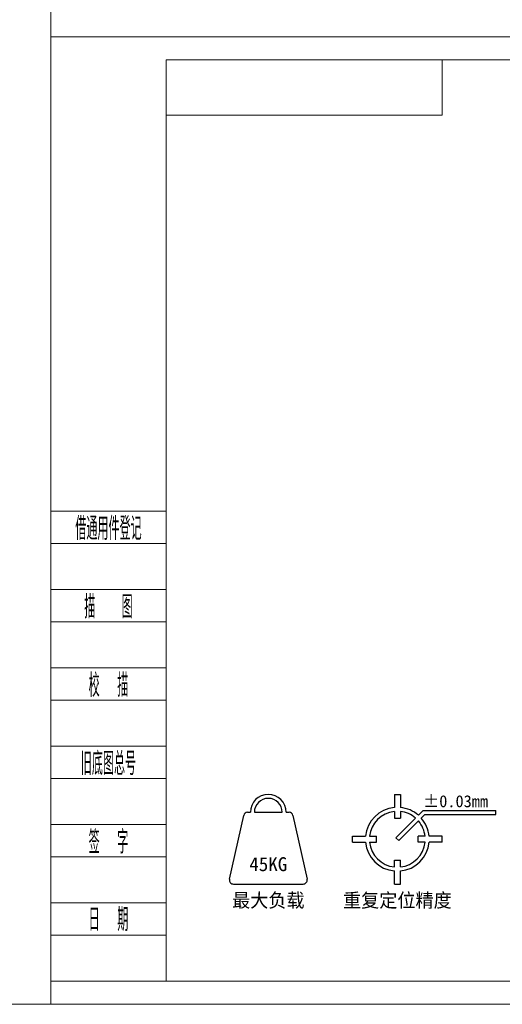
# Model space of a CAD drawing. Header units: millimetres. Extents: x -8713 to 3261, y -18743 to -8704.
# Tile 102 of 133: x 2472 to 2744, y -18743 to -18187. Entities that reach past the tile are written whole.
import ezdxf
from ezdxf.enums import TextEntityAlignment as Align

# ---------------------------------------------------------------- set-up
doc = ezdxf.new("R2010")
doc.units = ezdxf.units.MM
doc.header["$LTSCALE"] = 10
for name, color, linetype, lineweight in [('1轮廓实线层', 7, 'Continuous', 18), ('2细线层', 4, 'Continuous', 13), ('6文字层', 3, 'Continuous', 13), ('图框层', 7, 'Continuous', 18)]:
    doc.layers.add(name, color=color, linetype=linetype, lineweight=lineweight)
doc.styles.add('PC_TEXTSTYLE', font='ISOCP.SHX', dxfattribs={"width": 0.707, "bigfont": 'GBCBIG.SHX'})

# ---------------------------------------------------------------- blocks, each defined once
blk = doc.blocks.new('ZwmFrameMain_2_A4^_^无分区图框^_^portrait')
at = {"layer": '2细线层'}
for p in [(185, 292), (-25, -5)]:
    blk.add_line(p, (185, -5), dxfattribs=at)
blk = doc.blocks.new('ZwmFrameMain_3_A4^_^无分区图框^_^landscape')
at = {"layer": '1轮廓实线层'}
for p, q in [((0, 0), (0, 200)), ((267, 200), (0, 200)), ((267, 200), (267, 0)), ((0, 0), (267, 0))]:
    blk.add_line(p, q, dxfattribs=at)
at = {"layer": '2细线层'}
for p, q in [((-25, -5), (-25, 205)), ((272, 205), (-25, 205)), ((272, 205), (272, -5)), ((-25, -5), (272, -5))]:
    blk.add_line(p, q, dxfattribs=at)
blk = doc.blocks.new('ZwmFrameMain_3_图样代号')
at = {"layer": '2细线层', "linetype": 'Continuous'}
for p in [(60, 0), (0, -12)]:
    blk.add_line(p, (60, -12), dxfattribs=at)
at = {"layer": '6文字层', "style": 'PC_TEXTSTYLE', "width": 2.827942}
blk.add_attdef('图样代号', text='', height=7, rotation=180, dxfattribs=at).set_placement((58.24, -2.4), (2.35, -2.4), align=Align.FIT)
blk = doc.blocks.new('ZwmFrameMain_3_附加栏')
at = {"layer": '2细线层'}
for p, q in [((-25, 102), (0, 102)), ((-25, 95), (0, 95)), ((-25, 85), (0, 85)), ((-25, 78), (0, 78)), ((-25, 68), (0, 68)), ((-25, 61), (0, 61)), ((-25, 51), (0, 51)), ((-25, 44), (0, 44)), ((-25, 34), (0, 34)), ((-25, 27), (0, 27)), ((-25, 17), (0, 17)), ((-25, 10), (0, 10)), ((-25, 0), (0, 0))]:
    blk.add_line(p, q, dxfattribs=at)
at = {"layer": '6文字层', "color": 3, "style": 'PC_TEXTSTYLE'}
for s, width, p in [('借通用件登记', 0.667, (-12.5, 98.5)), ('描   图', 0.6667, (-12.5, 81.5)), ('校  描', 0.667, (-12.5, 64.5)), ('旧底图总号', 0.667, (-12.5, 47.5)), ('签  字', 0.667, (-12.5, 30.5)), ('日  期', 0.667, (-12.49, 13.6))]:
    blk.add_text(s, height=5, dxfattribs=dict(at, width=width)).set_placement(p, align=Align.MIDDLE)
at = {"layer": '6文字层', "style": 'PC_TEXTSTYLE'}
for tag, width, p, p2 in [('借通用件登记', 0.671328, (-23.44, 86.36), (-1.25, 86.36)), ('描图', 2.120922, (-23.44, 69.36), (-1.25, 69.36)), ('校图', 2.149976, (-23.75, 52.06), (-1.25, 52.06)), ('旧底图总号', 0.761452, (-22.84, 35.67), (-1.86, 35.67)), ('签字', 2.026939, (-23.14, 18.37), (-1.56, 18.37)), ('日期', 1.89999, (-22.84, 1.37), (-2.17, 1.37))]:
    blk.add_attdef(tag, text='', height=5, dxfattribs=dict(at, width=width)).set_placement(p, p2, align=Align.FIT)

msp = doc.modelspace()

# ---------------------------------------------------------------- linework, layer by layer
for p, q in [((2683.18, -18624.57), (2683.18, -18631.96)), ((2683.18, -18624.57), (2686.55, -18624.57)), ((2686.55, -18624.57), (2686.55, -18631.96)), ((2590.08, -18672.46), (2598.08, -18636.46)), ((2600.28, -18634.7), (2601.85, -18634.7)), ((2604.1, -18634.7), (2619.85, -18634.7)), ((2622.1, -18634.7), (2623.67, -18634.7)), ((2625.86, -18636.46), (2633.86, -18672.46)), ((2683.18, -18634.23), (2683.18, -18638.07)), ((2686.55, -18634.23), (2686.55, -18638.07)), ((2696.77, -18636.39), (2699.51, -18633.65)), ((2698.36, -18637.98), (2700.44, -18635.9)), ((2699.51, -18633.65), (2740.44, -18633.65)), ((2700.44, -18635.9), (2740.44, -18635.9)), ((2740.44, -18635.9), (2740.44, -18633.65)), ((2683.18, -18638.07), (2686.55, -18638.07)), ((2684.07, -18649.09), (2695.18, -18637.98)), ((2685.66, -18650.68), (2696.77, -18639.57)), ((2659.55, -18648.2), (2666.94, -18648.2)), ((2659.55, -18651.57), (2659.55, -18648.2)), ((2659.55, -18651.57), (2666.94, -18651.57)), ((2669.2, -18648.2), (2673.05, -18648.2)), ((2669.2, -18651.57), (2673.05, -18651.57)), ((2673.05, -18651.57), (2673.05, -18648.2)), ((2684.07, -18649.09), (2685.66, -18650.68)), ((2696.68, -18651.57), (2696.68, -18648.2)), ((2700.52, -18648.2), (2696.68, -18648.2)), ((2700.52, -18651.57), (2696.68, -18651.57)), ((2710.18, -18648.2), (2702.78, -18648.2)), ((2710.18, -18651.57), (2702.78, -18651.57)), ((2710.18, -18651.57), (2710.18, -18648.2)), ((2683.18, -18661.7), (2686.55, -18661.7)), ((2683.18, -18665.54), (2683.18, -18661.7)), ((2686.55, -18665.54), (2686.55, -18661.7)), ((2683.18, -18675.2), (2683.18, -18667.81)), ((2686.55, -18675.2), (2686.55, -18667.81)), ((2592.28, -18675.2), (2631.67, -18675.2)), ((2683.18, -18675.2), (2686.55, -18675.2))]:
    msp.add_line(p, q)
for centre, radius, start, end in [((2611.97, -18634.7), 10.12, 0, 180), ((2611.97, -18634.7), 7.88, 0, 180), ((2600.28, -18636.95), 2.25, 90, 167.4712), ((2623.67, -18636.95), 2.25, 12.5288, 90), ((2684.86, -18649.89), 18, 95.3794, 174.6206), ((2684.86, -18649.89), 15.75, 96.1506, 173.8494), ((2684.86, -18649.89), 18, 48.5833, 84.6206), ((2684.86, -18649.89), 15.75, 49.096, 83.8494), ((2684.86, -18649.89), 15.75, 6.1506, 40.904), ((2684.86, -18649.89), 18, 5.3794, 41.4167), ((2684.86, -18649.89), 18, 185.3794, 264.6206), ((2684.86, -18649.89), 15.75, 186.1506, 263.8494), ((2684.86, -18649.89), 15.75, 276.1506, 353.8494), ((2684.86, -18649.89), 18, 275.3794, 354.6206), ((2592.28, -18672.95), 2.25, 167.4712, 270), ((2631.67, -18672.95), 2.25, 270, 12.5288)]:
    msp.add_arc(centre, radius, start, end)

# ---------------------------------------------------------------- block references
at = {"layer": '图框层'}
for name, p, xscale, yscale, zscale in [('ZwmFrameMain_2_A4^_^无分区图框^_^portrait', (1286.71, -18710.54), 6.5, 6.5, 6.5), ('ZwmFrameMain_3_A4^_^无分区图框^_^landscape', (2554.21, -18730.04), 2.6, 2.6, 2.6), ('ZwmFrameMain_3_图样代号', (2554.21, -18210.04), 2.6, 2.6, 2.6), ('ZwmFrameMain_3_附加栏', (2554.21, -18730.04), 2.6, 2.6, 2.6)]:
    msp.add_blockref(name, p, dxfattribs=dict(at, xscale=xscale, yscale=yscale, zscale=zscale))

# ---------------------------------------------------------------- texts
at = {"layer": '6文字层'}
msp.add_text('%%P0.03mm', height=6.75, dxfattribs=at).set_placement((2717.71, -18633.85), align=Align.BOTTOM_CENTER)
for s, p in [('45KG', (2611.97, -18663.95)), ('最大负载', (2611.97, -18684.2)), ('重复定位精度', (2684.86, -18684.2))]:
    msp.add_text(s, height=7.875, dxfattribs=at).set_placement(p, align=Align.MIDDLE)

doc.saveas('drawing.dxf')
